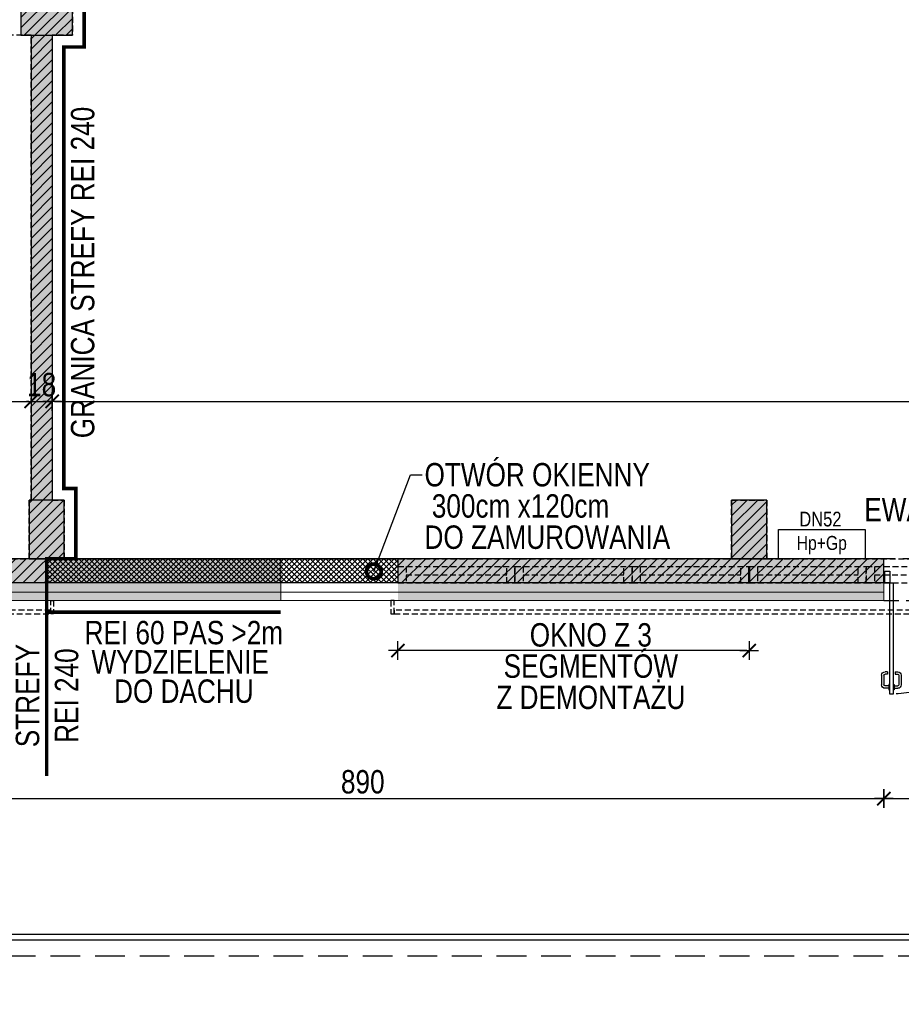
# Model space of a CAD drawing. Header units: millimetres. Extents: x 76192 to 88546, y 19309 to 25840.
# Tile 18 of 61: x 81927 to 82680, y 21011 to 21852. Entities that reach past the tile are written whole.
import ezdxf
from ezdxf import colors
from ezdxf.entities.mleader import LeaderData, LeaderLine
from ezdxf.enums import TextEntityAlignment as Align
from ezdxf.math import Vec2, Vec3

# ---------------------------------------------------------------- set-up
doc = ezdxf.new("R2010")
doc.units = ezdxf.units.MM
doc.set_wipeout_variables(frame=1)
for name, pattern in [('DASHED', [0.75, 0.5, -0.25]), ('DASHED2', [0.375, 0.25, -0.125]), ('DASHEDX2', [38.1, 25.4, -12.7])]:
    doc.linetypes.add(name, pattern=pattern)
doc.layers.get('DEFPOINTS').update_dxf_attribs({"lineweight": 9})
for name, color, linetype in [('_HSA_HATCH_WYPEŁNIENIA_PRZEGRÓD', 205, 'Continuous'), ('_HSA_HYDRANTY', 20, 'Continuous'), ('_HSA_OPIS', 43, 'Continuous'), ('_HSA_PRZERYWANE', 153, 'DASHEDX2'), ('_HSA_SCHODY', 122, 'Continuous'), ('_HSA_STOLARKA_WEWNĘTRZNA', 132, 'Continuous'), ('_HSA_STOLARKA_ZEWNĘTRZNA', 132, 'Continuous'), ('_HSA_WIDOKOWE_CIENKIE', 8, 'Continuous'), ('_HSA_WYM_100', 141, 'Continuous'), ('_HSA_ŚCIANY_DZIAŁOWE', 6, 'Continuous'), ('_HSA_ŚCIANY_KONSTRUKCYJNE', 3, 'Continuous'), ('_HSA_ŚCIANY_MUROWANE', 4, 'Continuous')]:
    doc.layers.add(name, color=color, linetype=linetype)
for name, color, linetype, true_color in [('_HSA_HATCH_WYPEŁNIENIA_PRZEGRÓD_P_POŻ', 7, 'Continuous', 0xef8a8a), ('_HSA_WYDZIELENIA_POŻAROWE_240_MIN', 7, 'DASHED2', 0xab1603), ('_HSA_WYDZIELENIA_POŻAROWE_60_MIN', 7, 'DASHED2', 0x1428e1)]:
    doc.layers.add(name, color=color, linetype=linetype, true_color=true_color)
doc.layers.add('_HSA_IZOLACJA_TERMICZNA', color=2, linetype='Continuous', lineweight=5)
doc.layers.add('_HSA_POWIERZCHNIA_UŻYTKOWA', color=115, linetype='DASHED', plot=False)
doc.styles.add('Arial', font='Arial.ttf')
doc.styles.add('ARIAL_100', font='Arial.ttf', dxfattribs={"width": 0.8, "height": 20})
doc.styles.add('ARIAL_30', font='Arial.ttf', dxfattribs={"width": 0.8, "height": 7})
doc.linetypes.add('BATTING', pattern='A,0.00254,-2.54,[134,ltypeshp.shx,S=2.54,R=0,X=-2.54,Y=0],-5.08,[134,ltypeshp.shx,S=2.54,R=180,X=2.54,Y=0],-2.54', length=10.16254)
doc.dimstyles.new('WYM_WEWN_100', dxfattribs={"dimtxt": 20, "dimasz": 2, "dimexe": 10, "dimexo": 0, "dimgap": 4, "dimtad": 1, "dimdec": 1, "dimrnd": 0.1, "dimtxsty": 'ARIAL_100', "dimblk": 'Wym-03', "dimcen": 0, "dimdle": 10, "dimse1": 1, "dimse2": 1, "dimclrt": 256, "dimazin": 2, "dimtfac": 1, "dimtdec": 1, "dimtix": 1, "dimtmove": 2, "dimatfit": 0, "dimfxl": 1, "dimtolj": 1, "dimtzin": 0, "dimarcsym": 0})

# ---------------------------------------------------------------- blocks, each defined once
blk = doc.blocks.new('*U445')
at = {"linetype": 'ByBlock', "ltscale": 10}
for p, q in [((0, 14), (100, 14)), ((0, 0), (0, 14)), ((7, 0), (7, 14)), ((93, 14), (93, 0)), ((100, 14), (100, 0)), ((0, 0), (100, 0)), ((7, 7), (93, 7))]:
    blk.add_line(p, q, dxfattribs=at)
blk = doc.blocks.new('*U446')
at = {"linetype": 'ByBlock', "ltscale": 10}
for p, q in [((0, 14), (100, 14)), ((0, 0), (0, 14)), ((7, 0), (7, 14)), ((93, 14), (93, 0)), ((100, 14), (100, 0)), ((0, 0), (100, 0)), ((7, 7), (93, 7))]:
    blk.add_line(p, q, dxfattribs=at)
blk = doc.blocks.new('*U447')
at = {"linetype": 'ByBlock', "ltscale": 10}
for p, q in [((0, 14), (100, 14)), ((0, 0), (0, 14)), ((7, 0), (7, 14)), ((93, 14), (93, 0)), ((100, 14), (100, 0)), ((0, 0), (100, 0)), ((7, 7), (93, 7))]:
    blk.add_line(p, q, dxfattribs=at)
blk = doc.blocks.new('*U448')
at = {"linetype": 'ByBlock', "ltscale": 10}
for p, q in [((0, 14), (100, 14)), ((0, 0), (0, 14)), ((7, 0), (7, 14)), ((93, 14), (93, 0)), ((100, 14), (100, 0)), ((0, 0), (100, 0)), ((7, 7), (93, 7))]:
    blk.add_line(p, q, dxfattribs=at)
blk = doc.blocks.new('*U431')
at = {"linetype": 'ByBlock', "ltscale": 10}
for p, q in [((0, 14), (100, 14)), ((0, 0), (0, 14)), ((7, 0), (7, 14)), ((93, 14), (93, 0)), ((100, 14), (100, 0)), ((0, 0), (100, 0)), ((7, 7), (93, 7))]:
    blk.add_line(p, q, dxfattribs=at)
blk = doc.blocks.new('*U482')
at = {"transparency": 33554559}
h = blk.add_hatch(color=256, dxfattribs=at)
h.dxf.hatch_style = 1
h.paths.add_polyline_path([(0, 35.72), (-200, 35.72), (-200, 0), (0, 0)])
at = {"linetype": 'DASHED2', "ltscale": 50, "const_width": 3}
blk.add_lwpolyline([(-200, -10), (0, -10)], dxfattribs=at)
at = {"layer": 'DEFPOINTS'}
blk.add_lwpolyline([(0, 35.72), (-200, 35.72), (-200, 0), (0, 0), (0, 35.72)], close=True, dxfattribs=at)
blk = doc.blocks.new('hydrant+gasnica')
blk.add_wipeout([(0, 25), (74, 25), (74, 0), (0, 0)])
blk.add_lwpolyline([(0, 25), (74, 25), (74, 0), (0, 0), (0, 25)])
at = {"style": 'Arial', "width": 0.8}
blk.add_text('Hp+Gp', height=12, dxfattribs=at).set_placement((37, 7.46), align=Align.CENTER)
blk = doc.blocks.new('*U525')
for p, q in [((-1.9, 78.86), (-1.9, 87)), ((0.1, 78.86), (0.1, 87)), ((4.2, 90), (1.1, 90)), ((4.2, 88), (1.1, 88)), ((4.2, 91.25), (5, 91.25)), ((4.2, 86.75), (4.2, 91.25)), ((5, 86.75), (4.2, 86.75)), ((8.725, 91.25), (7.925, 91.25)), ((7.925, 86.75), (8.725, 86.75)), ((8.725, 86.75), (8.725, 91.25)), ((8.725, 90), (11.825, 90)), ((8.725, 88), (11.825, 88)), ((12.825, 78.86), (12.825, 87)), ((14.825, 78.86), (14.825, 87)), ((3.2, 77.86), (1.1, 77.86)), ((3.2, 75.86), (1.1, 75.86)), ((3.2, 75.86), (3.2, 77.86)), ((9.725, 75.86), (9.725, 77.86)), ((9.725, 77.86), (11.825, 77.86)), ((9.725, 75.86), (11.825, 75.86))]:
    blk.add_line(p, q)
for points in [[(5, 0), (7.925, 0), (7.925, 95), (5, 95)], [(1, 0), (1, -10), (5, -10), (5, 0)], [(100, 0), (100, -10), (104, -10), (104, 0)]]:
    blk.add_lwpolyline(points, close=True)
for points in [[(0, 0), (0, -10)], [(105, 0), (105, -10)]]:
    blk.add_lwpolyline(points)
at = {"linetype": 'DASHED', "ltscale": 25}
blk.add_arc((5, 0), 95, 0, 90, dxfattribs=at)
for centre, radius, start, end in [((1.1, 87), 3, 90, 180), ((1.1, 87), 1, 90, 180), ((11.825, 87), 3, 0, 90), ((11.825, 87), 1, 0, 90), ((1.1, 78.86), 3, 180, 270), ((1.1, 78.86), 1, 180, 270), ((11.825, 78.86), 3, 270, 0), ((11.825, 78.86), 1, 270, 0)]:
    blk.add_arc(centre, radius, start, end)
blk = doc.blocks.new('Wym-03')
for p, q in [((-4, 0), (4, 0)), ((0, 4), (0, -4))]:
    blk.add_line(p, q)
blk.add_lwpolyline([(-2.83, -2.83, 0.8, 0.8, 0), (2.83, 2.83, 0.05, 0.05, 0)], format="xyseb")
blk = doc.blocks.new('*D533')
at = {"layer": '_HSA_OPIS', "color": 0, "lineweight": -2}
blk.add_line((82548.33, 21312.77), (82252.33, 21312.77), dxfattribs=at)
at = {"layer": 'DEFPOINTS', "color": 0}
for p in [(82250.33, 21370.53), (82550.33, 21370.53), (82250.33, 21312.77)]:
    blk.add_point(p, dxfattribs=at)
at = {"layer": '_HSA_OPIS', "color": 0, "lineweight": -2, "xscale": 2, "yscale": 2, "zscale": 2, "rotation": 180}
blk.add_blockref('Wym-03', (82250.33, 21312.77), dxfattribs=at)
at = {"layer": '_HSA_OPIS', "color": 0, "lineweight": -2, "xscale": 2, "yscale": 2, "zscale": 2}
blk.add_blockref('Wym-03', (82550.33, 21312.77), dxfattribs=at)
blk = doc.blocks.new('_DotSmall')
at = {"color": 0, "linetype": 'ByBlock', "const_width": 0.5}
blk.add_lwpolyline([(-0.0625, 0, 1), (0.0625, 0, 1)], format="xyb", close=True, dxfattribs=at)
blk = doc.blocks.new('*D688')
at = {"layer": '_HSA_WYM_100', "color": 0, "lineweight": -2}
blk.add_line((84048.33, 19377.42), (82252.33, 19377.42), dxfattribs=at)
at = {"layer": 'DEFPOINTS', "color": 0}
for p in [(82250.33, 21370.53), (84050.33, 21370.53), (82250.33, 19377.42)]:
    blk.add_point(p, dxfattribs=at)
at = {"layer": '_HSA_WYM_100', "color": 0, "lineweight": -2, "xscale": 2, "yscale": 2, "zscale": 2, "rotation": 180}
blk.add_blockref('Wym-03', (82250.33, 19377.42), dxfattribs=at)
at = {"layer": '_HSA_WYM_100', "color": 0, "lineweight": -2, "xscale": 2, "yscale": 2, "zscale": 2}
blk.add_blockref('Wym-03', (84050.33, 19377.42), dxfattribs=at)
at = {"layer": '_HSA_WYM_100', "insert": (83150.33, 19391.64), "char_height": 20, "attachment_point": 5, "style": 'ARIAL_100'}
blk.add_mtext('\\A1;1800', dxfattribs=at)
blk = doc.blocks.new('*D689')
at = {"layer": '_HSA_WYM_100', "color": 0, "lineweight": -2}
blk.add_line((82248.33, 19377.42), (81952.33, 19377.42), dxfattribs=at)
at = {"layer": 'DEFPOINTS', "color": 0}
for p in [(81950.33, 21370.53), (82250.33, 21370.53), (81950.33, 19377.42)]:
    blk.add_point(p, dxfattribs=at)
at = {"layer": '_HSA_WYM_100', "color": 0, "lineweight": -2, "xscale": 2, "yscale": 2, "zscale": 2, "rotation": 180}
blk.add_blockref('Wym-03', (81950.33, 19377.42), dxfattribs=at)
at = {"layer": '_HSA_WYM_100', "color": 0, "lineweight": -2, "xscale": 2, "yscale": 2, "zscale": 2}
blk.add_blockref('Wym-03', (82250.33, 19377.42), dxfattribs=at)
at = {"layer": '_HSA_WYM_100', "insert": (82100.33, 19391.64), "char_height": 20, "attachment_point": 5, "style": 'ARIAL_100'}
blk.add_mtext('\\A1;300', dxfattribs=at)
blk = doc.blocks.new('*D690')
at = {"layer": '_HSA_WYM_100', "color": 0, "lineweight": -2}
blk.add_line((81948.33, 19377.42), (80392.33, 19377.42), dxfattribs=at)
at = {"layer": 'DEFPOINTS', "color": 0}
for p in [(80390.33, 21370.53), (81950.33, 21370.53), (80390.33, 19377.42)]:
    blk.add_point(p, dxfattribs=at)
at = {"layer": '_HSA_WYM_100', "color": 0, "lineweight": -2, "xscale": 2, "yscale": 2, "zscale": 2, "rotation": 180}
blk.add_blockref('Wym-03', (80390.33, 19377.42), dxfattribs=at)
at = {"layer": '_HSA_WYM_100', "color": 0, "lineweight": -2, "xscale": 2, "yscale": 2, "zscale": 2}
blk.add_blockref('Wym-03', (81950.33, 19377.42), dxfattribs=at)
at = {"layer": '_HSA_WYM_100', "insert": (81170.33, 19391.64), "char_height": 20, "attachment_point": 5, "style": 'ARIAL_100'}
blk.add_mtext('\\A1;1560', dxfattribs=at)
blk = doc.blocks.new('*D697')
at = {"layer": '_HSA_WYM_100', "color": 0, "lineweight": -2}
blk.add_line((86737.33, 19347.42), (76433.33, 19347.42), dxfattribs=at)
at = {"layer": 'DEFPOINTS', "color": 0}
for p in [(76431.33, 21355.53), (86739.33, 19527.42), (76431.33, 19347.42)]:
    blk.add_point(p, dxfattribs=at)
at = {"layer": '_HSA_WYM_100', "color": 0, "lineweight": -2, "xscale": 2, "yscale": 2, "zscale": 2, "rotation": 180}
blk.add_blockref('Wym-03', (76431.33, 19347.42), dxfattribs=at)
at = {"layer": '_HSA_WYM_100', "color": 0, "lineweight": -2, "xscale": 2, "yscale": 2, "zscale": 2}
blk.add_blockref('Wym-03', (86739.33, 19347.42), dxfattribs=at)
at = {"layer": '_HSA_WYM_100', "insert": (81585.33, 19361.64), "char_height": 20, "attachment_point": 5, "style": 'ARIAL_100'}
blk.add_mtext('\\A1;10308', dxfattribs=at)
blk = doc.blocks.new('*D726')
at = {"layer": '_HSA_WYM_100', "color": 0, "lineweight": -2}
blk.add_line((76281.33, 20766.14), (76281.33, 22652.53), dxfattribs=at)
at = {"layer": 'DEFPOINTS', "color": 0}
for p in [(76281.33, 22654.53), (76431.33, 22654.53), (86739.33, 20764.14)]:
    blk.add_point(p, dxfattribs=at)
at = {"layer": '_HSA_WYM_100', "color": 0, "lineweight": -2, "xscale": 2, "yscale": 2, "zscale": 2}
for p, rotation in [((76281.33, 22654.53), 90), ((76281.33, 20764.14), 270)]:
    blk.add_blockref('Wym-03', p, dxfattribs=dict(at, rotation=rotation))
at = {"layer": '_HSA_WYM_100', "insert": (76265.31, 21709.33), "char_height": 20, "attachment_point": 5, "rotation": 90, "style": 'ARIAL_100'}
blk.add_mtext('\\A1;1890,4', dxfattribs=at)
blk = doc.blocks.new('*D730')
at = {"layer": '_HSA_WYM_100', "color": 0, "lineweight": -2}
blk.add_line((76251.33, 21353.53), (76251.33, 19529.42), dxfattribs=at)
at = {"layer": 'DEFPOINTS', "color": 0}
for p in [(76431.33, 21355.53), (76251.33, 19527.42), (86739.33, 19527.42)]:
    blk.add_point(p, dxfattribs=at)
at = {"layer": '_HSA_WYM_100', "color": 0, "lineweight": -2, "xscale": 2, "yscale": 2, "zscale": 2}
for p, rotation in [((76251.33, 21355.53), 90), ((76251.33, 19527.42), 270)]:
    blk.add_blockref('Wym-03', p, dxfattribs=dict(at, rotation=rotation))
at = {"layer": '_HSA_WYM_100', "insert": (76235.31, 20441.48), "char_height": 20, "attachment_point": 5, "rotation": 90, "style": 'ARIAL_100'}
blk.add_mtext('\\A1;1828,1', dxfattribs=at)
blk = doc.blocks.new('*D745')
at = {"layer": '_HSA_WYM_100', "color": 0, "lineweight": -2}
blk.add_line((81777.33, 21186.33), (82663.33, 21186.33), dxfattribs=at)
at = {"layer": 'DEFPOINTS', "color": 0}
for p in [(81775.33, 21355.53), (82665.33, 21355.53), (82665.33, 21186.33)]:
    blk.add_point(p, dxfattribs=at)
at = {"layer": '_HSA_WYM_100', "color": 0, "lineweight": -2, "xscale": 2, "yscale": 2, "zscale": 2}
for p, rotation in [((81775.33, 21186.33), 179.9999999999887), ((82665.33, 21186.33), 359.9999999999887)]:
    blk.add_blockref('Wym-03', p, dxfattribs=dict(at, rotation=rotation))
at = {"layer": '_HSA_WYM_100', "insert": (82220.33, 21200.54), "char_height": 20, "attachment_point": 5, "style": 'ARIAL_100'}
blk.add_mtext('\\A1;890', dxfattribs=at)
blk = doc.blocks.new('*D746')
at = {"layer": '_HSA_WYM_100', "color": 0, "lineweight": -2}
blk.add_line((82667.33, 21186.33), (82768.33, 21186.33), dxfattribs=at)
at = {"layer": 'DEFPOINTS', "color": 0}
for p in [(82665.33, 21355.53), (82770.33, 21355.53), (82770.33, 21186.33)]:
    blk.add_point(p, dxfattribs=at)
at = {"layer": '_HSA_WYM_100', "color": 0, "lineweight": -2, "xscale": 2, "yscale": 2, "zscale": 2}
for p, rotation in [((82665.33, 21186.33), 179.9999999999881), ((82770.33, 21186.33), 359.9999999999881)]:
    blk.add_blockref('Wym-03', p, dxfattribs=dict(at, rotation=rotation))
at = {"layer": '_HSA_WYM_100', "insert": (82717.83, 21200.54), "char_height": 20, "attachment_point": 5, "style": 'ARIAL_100'}
blk.add_mtext('\\A1;105', dxfattribs=at)
blk = doc.blocks.new('*U834')
at = {"linetype": 'ByBlock', "ltscale": 10}
for points in [[(-3.09, 11.37), (1563.47, 11.37), (1563.47, 8.2), (-3.09, 8.2)], [(1566, 11.37), (1563.47, 11.37), (1563.47, 0), (1566, 0)]]:
    blk.add_lwpolyline(points, close=True, dxfattribs=at)
blk = doc.blocks.new('*U835')
at = {"linetype": 'ByBlock', "ltscale": 10}
for points in [[(-3.09, 0), (-6, 0), (-6, 11.37), (-3.09, 11.37)], [(-3.09, 11.37), (1803.47, 11.37), (1803.47, 8.2), (-3.09, 8.2)]]:
    blk.add_lwpolyline(points, close=True, dxfattribs=at)
blk = doc.blocks.new('*D1010')
at = {"layer": '_HSA_WYM_100', "color": 0, "lineweight": -2}
blk.add_line((81297.08, 21525.61), (81935.08, 21525.61), dxfattribs=at)
at = {"layer": 'DEFPOINTS', "color": 0}
for p in [(81937.08, 21525.61), (81295.08, 21516.34), (81937.08, 21520.74)]:
    blk.add_point(p, dxfattribs=at)
at = {"layer": '_HSA_WYM_100', "color": 0, "lineweight": -2, "xscale": 2, "yscale": 2, "zscale": 2}
for p, rotation in [((81295.08, 21525.61), 180.0000000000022), ((81937.08, 21525.61), 2.272719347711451e-12)]:
    blk.add_blockref('Wym-03', p, dxfattribs=dict(at, rotation=rotation))
at = {"layer": '_HSA_WYM_100', "insert": (81616.08, 21539.82), "char_height": 20, "attachment_point": 5, "style": 'ARIAL_100'}
blk.add_mtext('\\A1;642', dxfattribs=at)
blk = doc.blocks.new('*D1011')
at = {"layer": '_HSA_WYM_100', "color": 0, "lineweight": -2}
for p, q in [((81935.08, 21525.61), (81933.08, 21525.61)), ((81937.08, 21525.61), (81955.08, 21525.61)), ((81957.08, 21525.61), (81959.08, 21525.61))]:
    blk.add_line(p, q, dxfattribs=at)
at = {"layer": 'DEFPOINTS', "color": 0}
for p in [(81955.08, 21525.61), (81937.08, 21520.74), (81955.08, 21520.78)]:
    blk.add_point(p, dxfattribs=at)
at = {"layer": '_HSA_WYM_100', "color": 0, "lineweight": -2, "xscale": 2, "yscale": 2, "zscale": 2}
blk.add_blockref('Wym-03', (81937.08, 21525.61), dxfattribs=at)
at = {"layer": '_HSA_WYM_100', "color": 0, "lineweight": -2, "xscale": 2, "yscale": 2, "zscale": 2, "rotation": 180}
blk.add_blockref('Wym-03', (81955.08, 21525.61), dxfattribs=at)
at = {"layer": '_HSA_WYM_100', "insert": (81946.08, 21539.82), "char_height": 20, "attachment_point": 5, "style": 'ARIAL_100'}
blk.add_mtext('\\A1;18', dxfattribs=at)
blk = doc.blocks.new('*D1012')
at = {"layer": '_HSA_WYM_100', "color": 0, "lineweight": -2}
blk.add_line((81957.08, 21525.61), (84341.81, 21525.61), dxfattribs=at)
at = {"layer": 'DEFPOINTS', "color": 0}
for p in [(84343.81, 21525.61), (81955.08, 21520.78), (84343.81, 21520.76)]:
    blk.add_point(p, dxfattribs=at)
at = {"layer": '_HSA_WYM_100', "color": 0, "lineweight": -2, "xscale": 2, "yscale": 2, "zscale": 2}
for p, rotation in [((81955.08, 21525.61), 180.0000000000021), ((84343.81, 21525.61), 2.094245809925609e-12)]:
    blk.add_blockref('Wym-03', p, dxfattribs=dict(at, rotation=rotation))
at = {"layer": '_HSA_WYM_100', "insert": (83149.45, 21541.63), "char_height": 20, "attachment_point": 5, "style": 'ARIAL_100'}
blk.add_mtext('\\A1;2388,7', dxfattribs=at)

msp = doc.modelspace()

# ---------------------------------------------------------------- hatches: boundary and pattern name
at = {"layer": '_HSA_HATCH_WYPEŁNIENIA_PRZEGRÓD'}
h = msp.add_hatch(dxfattribs=at)
h.set_pattern_fill('ANSI31', color=256, scale=2, style=0)
h.set_pattern_definition([(45, (84097.8535, 21382.991), (-4.490128, 4.490128), [])])
h.paths.add_polyline_path([(84965.33, 23216.14), (84935.33, 23216.14), (84935.33, 23166.14), (84965.33, 23166.14)])
h.paths.add_polyline_path([(84961.81, 23166.14), (84943.81, 23166.14), (84943.81, 22611.89), (84694.24, 22611.89), (84694.24, 22593.89), (84961.81, 22593.89)])
h.paths.add_polyline_path([(84365.33, 23216.14), (84335.33, 23216.14), (84335.33, 23166.14), (84365.33, 23166.14)])
h.paths.add_polyline_path([(84361.81, 23166.14), (84343.81, 23166.14), (84343.81, 22627.39), (84361.81, 22627.39)])
h.paths.add_polyline_path([(84683.73, 22581.67), (84665.73, 22581.67), (84665.73, 22536.89), (84683.73, 22536.89)])
h.paths.add_polyline_path([(84694.24, 22627.39), (84650.24, 22627.39), (84650.24, 22581.67), (84694.24, 22581.67)])
h.paths.add_polyline_path([(84650.24, 22611.89), (84549.33, 22611.89), (84549.33, 22593.89), (84650.24, 22593.89)])
h.paths.add_polyline_path([(84431.33, 22611.89), (84372.33, 22611.89), (84372.33, 22593.89), (84431.33, 22593.89)])
h.paths.add_polyline_path([(84372.33, 22627.39), (84328.33, 22627.39), (84328.33, 22581.67), (84372.33, 22581.67)])
h.paths.add_polyline_path([(84361.81, 22581.67), (84343.81, 22581.67), (84343.81, 22536.89), (84361.81, 22536.89)])
h.paths.add_polyline_path([(84361.81, 22368.89), (84343.81, 22368.89), (84343.81, 22324.11), (84361.81, 22324.11)])
h.paths.add_polyline_path([(84372.33, 22324.11), (84328.33, 22324.11), (84328.33, 22278.39), (84372.33, 22278.39)])
h.paths.add_polyline_path([(84683.73, 22368.89), (84665.73, 22368.89), (84665.73, 22324.11), (84683.73, 22324.11)])
h.paths.add_polyline_path([(84694.24, 22324.11), (84650.24, 22324.11), (84650.24, 22278.39), (84694.24, 22278.39)])
h.paths.add_polyline_path([(84680.81, 21838.39), (84662.81, 21838.39), (84662.81, 21441.25), (84680.81, 21441.25)])
h.paths.add_polyline_path([(84694.24, 21884.11), (84650.24, 21884.11), (84650.24, 21838.39), (84694.24, 21838.39)])
h.paths.add_polyline_path([(84680.81, 22278.39), (84662.81, 22278.39), (84662.81, 21884.11), (84680.81, 21884.11)])
h.paths.add_polyline_path([(84372.33, 21884.11), (84328.33, 21884.11), (84328.33, 21838.39), (84372.33, 21838.39)])
h.paths.add_polyline_path([(84361.81, 21838.39), (84343.81, 21838.39), (84343.81, 21718.39), (84361.81, 21718.39)])
h.paths.add_polyline_path([(84361.81, 22278.39), (84343.81, 22278.39), (84343.81, 21884.11), (84361.81, 21884.11)])
h.paths.add_polyline_path([(84365.33, 21441.25), (84335.33, 21441.25), (84335.33, 21391.25), (84365.33, 21391.25)])
h.paths.add_polyline_path([(84361.81, 21550.39), (84343.81, 21550.39), (84343.81, 21441.25), (84361.81, 21441.25)])
h.paths.add_polyline_path([(84389.83, 21391.25), (83065.08, 21391.25), (83065.08, 21370.53), (84389.83, 21370.53)])
h.paths.add_polyline_path([(83765.33, 21441.25), (83735.33, 21441.25), (83735.33, 21391.25), (83765.33, 21391.25)])
h.paths.add_polyline_path([(83165.33, 21441.25), (83135.33, 21441.25), (83135.33, 21391.25), (83165.33, 21391.25)])
h.paths.add_polyline_path([(82565.33, 21441.25), (82535.33, 21441.25), (82535.33, 21391.25), (82565.33, 21391.25)])
h.paths.add_polyline_path([(81950.33, 21391.25), (81890.33, 21391.25), (81890.33, 21370.53), (81950.33, 21370.53)])
h.paths.add_polyline_path([(81965.33, 21441.25), (81935.33, 21441.25), (81935.33, 21391.25), (81965.33, 21391.25)])
h.paths.add_polyline_path([(81905.33, 21441.25), (81875.33, 21441.25), (81875.33, 21391.25), (81905.33, 21391.25)])
h.paths.add_polyline_path([(81385.08, 21391.25), (80040.21, 21391.25), (80040.21, 21370.53), (81385.08, 21370.53)])
h.paths.add_polyline_path([(80705.33, 21441.25), (80675.33, 21441.25), (80675.33, 21391.25), (80705.33, 21391.25)])
h.paths.add_polyline_path([(81305.33, 21441.25), (81275.33, 21441.25), (81275.33, 21391.25), (81305.33, 21391.25)])
h.paths.add_polyline_path([(81955.08, 21838.39), (81937.08, 21838.39), (81937.08, 21441.25), (81955.08, 21441.25)])
h.paths.add_polyline_path([(81972.33, 21884.11), (81928.33, 21884.11), (81928.33, 21838.39), (81972.33, 21838.39)])
h.paths.add_polyline_path([(81912.33, 21884.11), (81868.33, 21884.11), (81868.33, 21838.39), (81912.33, 21838.39)])
h.paths.add_polyline_path([(81312.33, 21884.11), (81268.33, 21884.11), (81268.33, 21838.39), (81312.33, 21838.39)])
h.paths.add_polyline_path([(81295.08, 22278.39), (81277.08, 22278.39), (81277.08, 21884.11), (81295.08, 21884.11)])
h.paths.add_polyline_path([(81955.08, 22278.39), (81937.08, 22278.39), (81937.08, 21884.11), (81955.08, 21884.11)])
h.paths.add_polyline_path([(81268.33, 22319.25), (80112.3, 22319.25), (80112.3, 22301.25), (81268.33, 22301.25)])
h.paths.add_polyline_path([(81312.33, 22324.11), (81268.33, 22324.11), (81268.33, 22278.39), (81312.33, 22278.39)])
h.paths.add_polyline_path([(81912.33, 22324.11), (81868.33, 22324.11), (81868.33, 22278.39), (81912.33, 22278.39)])
h.paths.add_polyline_path([(81928.33, 22319.25), (81912.33, 22319.25), (81912.33, 22301.25), (81928.33, 22301.25)])
h.paths.add_polyline_path([(81972.33, 22324.11), (81928.33, 22324.11), (81928.33, 22278.39), (81972.33, 22278.39)])
h.paths.add_polyline_path([(82527.66, 22319.25), (81972.33, 22319.25), (81972.33, 22301.25), (82527.66, 22301.25)])
h.paths.add_polyline_path([(82571.66, 22324.11), (82527.66, 22324.11), (82527.66, 22278.39), (82571.66, 22278.39)])
h.paths.add_polyline_path([(82571.66, 22368.89), (82527.66, 22368.89), (82527.66, 22324.11), (82571.66, 22324.11)])
h.paths.add_polyline_path([(82571.66, 22581.67), (82527.66, 22581.67), (82527.66, 22536.89), (82571.66, 22536.89)])
h.paths.add_polyline_path([(82571.66, 22627.39), (82527.66, 22627.39), (82527.66, 22581.67), (82571.66, 22581.67)])
h.paths.add_polyline_path([(82559.08, 23166.14), (82541.08, 23166.14), (82541.08, 22627.39), (82559.08, 22627.39)])
h.paths.add_polyline_path([(80705.33, 23216.14), (80675.33, 23216.14), (80675.33, 23166.14), (80705.33, 23166.14)])
h.paths.add_polyline_path([(81305.33, 23216.14), (81275.33, 23216.14), (81275.33, 23166.14), (81305.33, 23166.14)])
h.paths.add_polyline_path([(81905.33, 23216.14), (81875.33, 23216.14), (81875.33, 23166.14), (81905.33, 23166.14)])
h.paths.add_polyline_path([(81965.33, 23216.14), (81935.33, 23216.14), (81935.33, 23166.14), (81965.33, 23166.14)])
h.paths.add_polyline_path([(82565.33, 23216.14), (82535.33, 23216.14), (82535.33, 23166.14), (82565.33, 23166.14)])
h.paths.add_polyline_path([(83165.33, 23216.14), (83135.33, 23216.14), (83135.33, 23166.14), (83165.33, 23166.14)])
h.paths.add_polyline_path([(83765.33, 23216.14), (83735.33, 23216.14), (83735.33, 23166.14), (83765.33, 23166.14)])
h.paths.add_polyline_path([(81670.33, 21370.53), (81670.33, 21391.25), (81625.08, 21391.25), (81625.08, 21370.53)])
h.paths.add_polyline_path([(81775.33, 21391.25), (81775.33, 21370.53), (81890.33, 21370.53), (81890.33, 21391.25)])
h.paths.add_polyline_path([(82665.33, 21370.53), (82665.33, 21391.25), (81950.33, 21391.25), (81950.33, 21370.53)])
h.paths.add_polyline_path([(82770.33, 21391.25), (82770.33, 21370.53), (82825.08, 21370.53), (82825.08, 21391.25)])
h.paths.add_polyline_path([(81295.08, 21628.39), (81277.08, 21628.39), (81277.08, 21441.25), (81295.08, 21441.25)])
h.paths.add_polyline_path([(81277.08, 21733.39), (81295.08, 21733.39), (81295.08, 21838.39), (81277.08, 21838.39)])
h.paths.add_polyline_path([(81678.33, 22301.25), (81678.33, 22319.25), (81312.33, 22319.25), (81312.33, 22301.25)])
h.paths.add_polyline_path([(81783.33, 22319.25), (81783.33, 22301.25), (81868.33, 22301.25), (81868.33, 22319.25)])
h.paths.add_polyline_path([(82661.66, 22301.25), (82661.66, 22319.25), (82571.66, 22319.25), (82571.66, 22301.25)])
h.paths.add_polyline_path([(82766.66, 22319.25), (82766.66, 22301.25), (84328.33, 22301.25), (84328.33, 22319.25)])
h = msp.add_hatch(color=256, dxfattribs=at)
h.paths.add_polyline_path([(84965.33, 23216.14), (84935.33, 23216.14), (84935.33, 23166.14), (84965.33, 23166.14)])
h.paths.add_polyline_path([(84961.81, 23166.14), (84943.81, 23166.14), (84943.81, 22611.89), (84694.24, 22611.89), (84694.24, 22593.89), (84961.81, 22593.89)])
h.paths.add_polyline_path([(84683.73, 22581.67), (84665.73, 22581.67), (84665.73, 22536.89), (84683.73, 22536.89)])
h.paths.add_polyline_path([(84694.24, 22627.39), (84650.24, 22627.39), (84650.24, 22581.67), (84694.24, 22581.67)])
h.paths.add_polyline_path([(84650.24, 22611.89), (84549.33, 22611.89), (84549.33, 22593.89), (84650.24, 22593.89)])
h.paths.add_polyline_path([(84431.33, 22611.89), (84372.33, 22611.89), (84372.33, 22593.89), (84431.33, 22593.89)])
h.paths.add_polyline_path([(84683.73, 22368.89), (84665.73, 22368.89), (84665.73, 22324.11), (84683.73, 22324.11)])
h.paths.add_polyline_path([(84694.24, 22324.11), (84650.24, 22324.11), (84650.24, 22278.39), (84694.24, 22278.39)])
h.paths.add_polyline_path([(84680.81, 21838.39), (84662.81, 21838.39), (84662.81, 21441.25), (84680.81, 21441.25)])
h.paths.add_polyline_path([(84694.24, 21884.11), (84650.24, 21884.11), (84650.24, 21838.39), (84694.24, 21838.39)])
h.paths.add_polyline_path([(84680.81, 22278.39), (84662.81, 22278.39), (84662.81, 21884.11), (84680.81, 21884.11)])
h.paths.add_polyline_path([(83765.33, 21441.25), (83735.33, 21441.25), (83735.33, 21391.25), (83765.33, 21391.25)])
h.paths.add_polyline_path([(83165.33, 21441.25), (83135.33, 21441.25), (83135.33, 21391.25), (83165.33, 21391.25)])
h.paths.add_polyline_path([(82565.33, 21441.25), (82535.33, 21441.25), (82535.33, 21391.25), (82565.33, 21391.25)])
h.paths.add_polyline_path([(81950.33, 21391.25), (81890.33, 21391.25), (81890.33, 21355.53), (81950.33, 21355.53)])
h.paths.add_polyline_path([(81905.33, 21441.25), (81875.33, 21441.25), (81875.33, 21391.25), (81905.33, 21391.25)])
h.paths.add_polyline_path([(80705.33, 21441.25), (80675.33, 21441.25), (80675.33, 21391.25), (80705.33, 21391.25)])
h.paths.add_polyline_path([(81305.33, 21441.25), (81275.33, 21441.25), (81275.33, 21391.25), (81305.33, 21391.25)])
h.paths.add_polyline_path([(81912.33, 21884.11), (81868.33, 21884.11), (81868.33, 21838.39), (81912.33, 21838.39)])
h.paths.add_polyline_path([(81312.33, 21884.11), (81268.33, 21884.11), (81268.33, 21838.39), (81312.33, 21838.39)])
h.paths.add_polyline_path([(81295.08, 22278.39), (81277.08, 22278.39), (81277.08, 21884.11), (81295.08, 21884.11)])
h.paths.add_polyline_path([(81268.33, 22319.25), (80112.3, 22319.25), (80112.3, 22301.25), (81268.33, 22301.25)])
h.paths.add_polyline_path([(81312.33, 22324.11), (81268.33, 22324.11), (81268.33, 22278.39), (81312.33, 22278.39)])
h.paths.add_polyline_path([(81912.33, 22324.11), (81868.33, 22324.11), (81868.33, 22278.39), (81912.33, 22278.39)])
h.paths.add_polyline_path([(81928.33, 22319.25), (81912.33, 22319.25), (81912.33, 22301.25), (81928.33, 22301.25)])
h.paths.add_polyline_path([(80705.33, 23216.14), (80675.33, 23216.14), (80675.33, 23166.14), (80705.33, 23166.14)])
h.paths.add_polyline_path([(81305.33, 23216.14), (81275.33, 23216.14), (81275.33, 23166.14), (81305.33, 23166.14)])
h.paths.add_polyline_path([(81905.33, 23216.14), (81875.33, 23216.14), (81875.33, 23166.14), (81905.33, 23166.14)])
h.paths.add_polyline_path([(81965.33, 23216.14), (81935.33, 23216.14), (81935.33, 23166.14), (81965.33, 23166.14)])
h.paths.add_polyline_path([(83165.33, 23216.14), (83135.33, 23216.14), (83135.33, 23166.14), (83165.33, 23166.14)])
h.paths.add_polyline_path([(83765.33, 23216.14), (83735.33, 23216.14), (83735.33, 23166.14), (83765.33, 23166.14)])
h.paths.add_polyline_path([(80390.33, 21391.25), (80390.33, 21355.53), (81385.08, 21355.53), (81385.08, 21391.25)])
h.paths.add_polyline_path([(80090.33, 21355.53), (80090.33, 21391.25), (80040.21, 21391.25), (80040.21, 21355.53)])
h.paths.add_polyline_path([(84050.33, 21355.53), (84050.33, 21391.25), (83065.08, 21391.25), (83065.08, 21355.53)])
h.paths.add_polyline_path([(84350.33, 21391.25), (84350.33, 21355.53), (84389.83, 21355.53), (84389.83, 21391.25)])
h.paths.add_polyline_path([(82770.33, 21391.25), (82770.33, 21355.53), (82825.08, 21355.53), (82825.08, 21391.25)])
h.paths.add_polyline_path([(82665.33, 21355.53), (82665.33, 21391.25), (82250.33, 21391.25), (82250.33, 21355.53)])
h.paths.add_polyline_path([(81775.33, 21391.25), (81775.33, 21355.53), (81890.33, 21355.53), (81890.33, 21391.25)])
h.paths.add_polyline_path([(81670.33, 21355.53), (81670.33, 21391.25), (81625.08, 21391.25), (81625.08, 21355.53)])
h.paths.add_polyline_path([(81295.08, 21628.39), (81277.08, 21628.39), (81277.08, 21441.25), (81295.08, 21441.25)])
h.paths.add_polyline_path([(81277.08, 21733.39), (81295.08, 21733.39), (81295.08, 21838.39), (81277.08, 21838.39)])
h.paths.add_polyline_path([(81783.33, 22319.25), (81783.33, 22301.25), (81868.33, 22301.25), (81868.33, 22319.25)])
h.paths.add_polyline_path([(81678.33, 22301.25), (81678.33, 22319.25), (81312.33, 22319.25), (81312.33, 22301.25)])
h.paths.add_polyline_path([(82766.66, 22319.25), (82766.66, 22301.25), (84328.33, 22301.25), (84328.33, 22319.25)])
h.paths.add_polyline_path([(82661.66, 22301.25), (82661.66, 22319.25), (82571.66, 22319.25), (82571.66, 22301.25)])
h = msp.add_hatch(dxfattribs=at)
h.set_pattern_fill('ANSI37', color=256)
h.set_pattern_definition([(45, (82175.355, 21391.2478), (-2.245064, 2.245064), []), (135, (82175.355, 21391.2478), (-2.245064, -2.245064), [])])
h.paths.add_polyline_path([(81950.33, 21391.25), (82250.33, 21391.25), (82250.33, 21370.53), (81950.33, 21370.53)])
at = {"layer": '_HSA_HATCH_WYPEŁNIENIA_PRZEGRÓD_P_POŻ'}
h = msp.add_hatch(color=256, dxfattribs=at)
h.dxf.hatch_style = 1
h.paths.add_polyline_path([(82571.66, 22536.89), (82571.66, 22627.39), (82559.08, 22627.39), (82559.08, 23166.14), (82565.33, 23166.14), (82565.33, 23216.14), (82535.33, 23216.14), (82535.33, 23166.14), (82541.08, 23166.14), (82541.08, 22627.39), (82527.66, 22627.39), (82527.66, 22536.89)])
h.paths.add_polyline_path([(82527.66, 22368.89), (82527.66, 22319.25), (81972.33, 22319.25), (81972.33, 22324.11), (81928.33, 22324.11), (81928.33, 22278.39), (81937.08, 22278.39), (81937.08, 21884.11), (81928.33, 21884.11), (81928.33, 21838.39), (81937.08, 21838.39), (81937.08, 21441.25), (81935.33, 21441.25), (81935.33, 21391.25), (81965.33, 21391.25), (81965.33, 21441.25), (81955.08, 21441.25), (81955.08, 21838.39), (81972.33, 21838.39), (81972.33, 21884.11), (81955.08, 21884.11), (81955.08, 22278.39), (81972.33, 22278.39), (81972.33, 22301.25), (82527.66, 22301.25), (82527.66, 22278.39), (82571.66, 22278.39), (82571.66, 22368.89)])

# ---------------------------------------------------------------- linework, layer by layer
at = {"layer": '_HSA_IZOLACJA_TERMICZNA', "ltscale": 0.1}
for p, q in [((82665.33, 21355.53), (82665.33, 21370.53)), ((81775.33, 21355.53), (82665.33, 21355.53))]:
    msp.add_line(p, q, dxfattribs=at)
at = {"layer": '_HSA_IZOLACJA_TERMICZNA', "linetype": 'BATTING', "ltscale": 0.1}
msp.add_line((81775.33, 21362.53), (82665.33, 21362.53), dxfattribs=at)
at = {"layer": '_HSA_POWIERZCHNIA_UŻYTKOWA', "ltscale": 10}
msp.add_lwpolyline([(81937.08, 22278.39), (81868.33, 22278.39), (81868.33, 22301.25), (81312.33, 22301.25), (81312.33, 22278.39), (81295.08, 22278.39), (81295.08, 21884.11), (81312.33, 21884.11), (81312.33, 21838.39), (81295.08, 21838.39), (81295.08, 21441.25), (81305.33, 21441.25), (81305.33, 21391.25), (81875.33, 21391.25), (81875.33, 21441.25), (81905.33, 21441.25), (81905.33, 21391.25), (81935.33, 21391.25), (81935.33, 21441.25), (81937.08, 21441.25), (81937.08, 21838.39), (81868.33, 21838.39), (81868.33, 21884.11), (81937.08, 21884.11)], close=True, dxfattribs=at)
msp.add_lwpolyline([(84328.33, 22301.25), (82571.66, 22301.25), (82571.66, 22278.39), (82527.66, 22278.39), (82527.66, 22301.25), (81972.33, 22301.25), (81972.33, 22278.39), (81955.08, 22278.39), (81955.08, 21884.11), (81972.33, 21884.11), (81972.33, 21838.39), (81955.08, 21838.39), (81955.08, 21441.25), (81965.33, 21441.25), (81965.33, 21391.25), (82535.33, 21391.25), (82535.33, 21441.25), (82565.33, 21441.25), (82565.33, 21391.25), (83135.33, 21391.25)], dxfattribs=at)
at = {"layer": '_HSA_PRZERYWANE', "ltscale": 0.5}
for p, q in [((82770.33, 21391.25), (82665.33, 21391.25)), ((82665.33, 21355.53), (82770.33, 21355.53))]:
    msp.add_line(p, q, dxfattribs=at)
at = {"layer": '_HSA_PRZERYWANE'}
msp.add_lwpolyline([(76505.33, 21355.53), (76505.33, 21052.11), (86739.33, 21052.11)], dxfattribs=at)
at = {"layer": '_HSA_SCHODY'}
for p, q in [((79295.83, 21070.53), (86614.33, 21070.53)), ((79300.83, 21065.53), (86614.33, 21065.53))]:
    msp.add_line(p, q, dxfattribs=at)
at = {"layer": '_HSA_STOLARKA_ZEWNĘTRZNA', "ltscale": 10, "const_width": 2}
for points in [[(81950.33, 21384.53), (81950.33, 21370.53)], [(82550.33, 21384.53), (82550.33, 21370.53)]]:
    msp.add_lwpolyline(points, dxfattribs=at)
at = {"layer": '_HSA_ŚCIANY_DZIAŁOWE'}
for p, q in [((81937.08, 21838.39), (81937.08, 21441.25)), ((81955.08, 21838.39), (81955.08, 21441.25))]:
    msp.add_line(p, q, dxfattribs=at)
at = {"layer": '_HSA_ŚCIANY_KONSTRUKCYJNE'}
for points in [[(81928.33, 21838.39), (81972.33, 21838.39), (81972.33, 21884.11), (81928.33, 21884.11)], [(81935.33, 21391.25), (81965.33, 21391.25), (81965.33, 21441.25), (81935.33, 21441.25)], [(82535.33, 21391.25), (82565.33, 21391.25), (82565.33, 21441.25), (82535.33, 21441.25)]]:
    msp.add_lwpolyline(points, close=True, dxfattribs=at)
at = {"layer": '_HSA_ŚCIANY_MUROWANE', "ltscale": 0.07}
for p, q in [((82665.33, 21391.25), (81775.33, 21391.25)), ((82665.33, 21370.53), (82665.33, 21391.25)), ((82665.33, 21370.53), (81775.33, 21370.53))]:
    msp.add_line(p, q, dxfattribs=at)
msp.add_lwpolyline([(81950.33, 21391.25), (81950.33, 21370.53)], dxfattribs=at)
msp.add_lwpolyline([(81950.33, 21391.25), (82250.33, 21391.25), (82250.33, 21370.53), (81950.33, 21370.53)], close=True, dxfattribs=at)

# ---------------------------------------------------------------- block references
at = {"layer": '_HSA_STOLARKA_WEWNĘTRZNA', "xscale": -1, "rotation": 180}
msp.add_blockref('*U525', (82665.33, 21370.53), dxfattribs=at)
at = {"layer": '_HSA_STOLARKA_ZEWNĘTRZNA', "linetype": 'DASHED', "ltscale": 10, "xscale": -1, "rotation": 180}
for name, p in [('*U431', (82250.33, 21384.53)), ('*U448', (82350.33, 21384.53)), ('*U447', (82450.33, 21384.53)), ('*U446', (82550.33, 21384.53)), ('*U445', (82650.33, 21384.53))]:
    msp.add_blockref(name, p, dxfattribs=at)
at = {"layer": '_HSA_WIDOKOWE_CIENKIE', "linetype": 'DASHED', "ltscale": 10, "xscale": -1, "rotation": 180}
for name, p in [('*U834', (80390.33, 21355.53)), ('*U835', (82250.33, 21355.53))]:
    msp.add_blockref(name, p, dxfattribs=at)
at = {"layer": '_HSA_WYDZIELENIA_POŻAROWE_60_MIN', "ltscale": 100}
msp.add_blockref('*U482', (82150.33, 21355.53), dxfattribs=at)

# ---------------------------------------------------------------- texts
at = {"layer": '_HSA_OPIS', "insert": (82648.62, 21443.15), "char_height": 20, "width": 68.872, "attachment_point": 1, "style": 'ARIAL_100'}
msp.add_mtext('EWAKUACJA', dxfattribs=at)
at = {"layer": '_HSA_OPIS', "insert": (82326.37, 21336.18), "char_height": 20, "attachment_point": 1, "line_spacing_factor": 0.8, "style": 'ARIAL_100'}
msp.add_mtext_dynamic_manual_height_columns('\\A1;\\pxqc;OKNO Z 3 SEGMENTÓW\\PZ DEMONTAŻU', width=177.4624, gutter_width=12.5, heights=[0], dxfattribs=at)
at = {"layer": '_HSA_WYDZIELENIA_POŻAROWE_240_MIN', "char_height": 20, "attachment_point": 1, "rotation": 90, "style": 'ARIAL_100'}
for s, insert, width in [('\\pxqc;GRANICA STREFY REI 240', (81971.07, 21453.01), 365.4601), ('\\pxqc;GRANICA\\PSTREFY\\PREI 240', (81890.65, 21174.79), 198.9867)]:
    msp.add_mtext(s, dxfattribs=dict(at, insert=insert, width=width))
at = {"layer": '_HSA_WYDZIELENIA_POŻAROWE_60_MIN', "ltscale": 100, "insert": (81928.81, 21338.12), "char_height": 20, "width": 271.199, "attachment_point": 1, "line_spacing_factor": 0.75, "style": 'ARIAL_100'}
msp.add_mtext('\\pxqc; REI 60 PAS >2m\\PWYDZIELENIE\\P DO DACHU', dxfattribs=at)

# ---------------------------------------------------------------- dimensions: what is measured, and where the dimension line sits
at = {"layer": '_HSA_OPIS'}
dim = msp.add_aligned_dim(p1=(82550.33, 21370.53), p2=(82250.33, 21370.53), distance=57.76, text=' ', dimstyle='WYM_WEWN_100', dxfattribs=at)
dim.commit()
dim.dimension.update_dxf_attribs({"geometry": '*D533', "text_midpoint": (82400.33, 21312.77)})
at = {"layer": '_HSA_WYM_100'}
for base, p1, p2, angle, picture, middle in [((81937.08, 21525.61), (81295.08, 21516.34), (81937.08, 21520.74), 180, '*D1010', (81616.08, 21539.82)), ((81955.08, 21525.61), (81937.08, 21520.74), (81955.08, 21520.78), 180, '*D1011', (81946.08, 21539.82)), ((84343.81, 21525.61), (81955.08, 21520.78), (84343.81, 21520.76), 180, '*D1012', (83149.45, 21541.63)), ((76251.33, 19527.42), (76431.33, 21355.53), (86739.33, 19527.42), 90, '*D730', (76235.31, 20441.48)), ((82665.33, 21186.33), (81775.33, 21355.53), (82665.33, 21355.53), 180, '*D745', (82220.33, 21200.54)), ((82770.33, 21186.33), (82665.33, 21355.53), (82770.33, 21355.53), 180, '*D746', (82717.83, 21200.54))]:
    dim = msp.add_linear_dim(base=base, p1=p1, p2=p2, angle=angle, dimstyle='WYM_WEWN_100', dxfattribs=at)
    dim.commit()
    dim.dimension.update_dxf_attribs({"geometry": picture, "text_midpoint": middle})
for base, p1, p2, picture, middle in [((80390.33, 19377.42), (81950.33, 21370.53), (80390.33, 21370.53), '*D690', (81170.33, 19391.64)), ((81950.33, 19377.42), (82250.33, 21370.53), (81950.33, 21370.53), '*D689', (82100.33, 19391.64)), ((82250.33, 19377.42), (84050.33, 21370.53), (82250.33, 21370.53), '*D688', (83150.33, 19391.64)), ((76431.33, 19347.42), (86739.33, 19527.42), (76431.33, 21355.53), '*D697', (81585.33, 19361.64))]:
    dim = msp.add_linear_dim(base=base, p1=p1, p2=p2, dimstyle='WYM_WEWN_100', dxfattribs=at)
    dim.commit()
    dim.dimension.update_dxf_attribs({"geometry": picture, "text_midpoint": middle})

# ---------------------------------------------------------------- next in the draw order: block references
at = {"layer": '_HSA_HYDRANTY'}
msp.add_blockref('hydrant+gasnica', (82575.33, 21391.25), dxfattribs=at)

# ---------------------------------------------------------------- next in the draw order: linework, layer by layer
at = {"layer": '_HSA_WYDZIELENIA_POŻAROWE_240_MIN', "ltscale": 50, "const_width": 3}
msp.add_lwpolyline([(82550.33, 23403.53), (82550.33, 23216.14), (82575.33, 23216.14), (82575.33, 23156.14), (82569.08, 23156.14), (82569.08, 22637.39), (82581.66, 22637.39), (82581.66, 22268.39), (82517.66, 22268.39), (82517.66, 22291.25), (81982.33, 22291.25), (81982.33, 22268.39), (81965.08, 22268.39), (81965.08, 21894.11), (81982.33, 21894.11), (81982.33, 21828.39), (81965.08, 21828.39), (81965.08, 21451.25), (81975.33, 21451.25), (81975.33, 21391.25), (81950.33, 21391.25), (81950.33, 21205.53)], dxfattribs=at)

# ---------------------------------------------------------------- next in the draw order: texts
at = {"layer": '_HSA_HYDRANTY', "insert": (82593.17, 21431.39), "char_height": 12.6, "attachment_point": 1, "style": 'ARIAL_30'}
msp.add_mtext_dynamic_manual_height_columns('DN52', width=259.9004, gutter_width=4050.38, heights=[0], dxfattribs=at)

# ---------------------------------------------------------------- next in the draw order: dimensions: what is measured, and where the dimension line sits
at = {"layer": '_HSA_WYM_100'}
dim = msp.add_linear_dim(base=(76281.33, 22654.53), p1=(86739.33, 20764.14), p2=(76431.33, 22654.53), angle=270, dimstyle='WYM_WEWN_100', dxfattribs=at)
dim.commit()
dim.dimension.update_dxf_attribs({"geometry": '*D726', "text_midpoint": (76265.31, 21709.33)})

# ---------------------------------------------------------------- next in the draw order: leaders
at = {"layer": '_HSA_OPIS'}
ml = msp.add_multileader_mtext('Standard', dxfattribs=at)
ml.set_content('OTWÓR OKIENNY\\P 300cm x120cm\\PDO ZAMUROWANIA', color=256, style='ARIAL_100')
ml.set_leader_properties()
ml.set_arrow_properties(name='DOTSMALL')
ml.build(insert=Vec2(0, 0))
ml.multileader.update_dxf_attribs({"dogleg_length": 10, "arrow_head_size": 25})
ctx = ml.context
ctx.base_point, ctx.char_height, ctx.arrow_head_size, ctx.plane_origin = Vec3(82271.07, 21462.82), 20, 25, Vec3(83009.01, 22339.57)
notes = []
notes.append((ctx, [(0, (1, 1, 0), (82261.07, 21462.82), (1, 0), 10, [(0, [(82229.76, 21380.39)], 0, [])])]))
ctx.mtext.insert, ctx.mtext.width, ctx.mtext.defined_height, ctx.mtext.line_spacing_factor = Vec3(82273.07, 21472.99), 329.0821, 173.28, 0.8
for ctx, leaders in notes:
    for number, flags, end, landing, length, lines in leaders:
        leader = LeaderData()
        leader.index, (leader.has_last_leader_line, leader.has_dogleg_vector, leader.attachment_direction) = number, flags
        leader.last_leader_point, leader.dogleg_vector, leader.dogleg_length = Vec3(end), Vec3(landing), length
        for number, points, colour, breaks in lines:
            line = LeaderLine()
            line.index, line.vertices, line.color, line.breaks = number, Vec3.list(points), colors.encode_raw_color(colour), breaks
            leader.lines.append(line)
        ctx.leaders.append(leader)

doc.saveas('drawing.dxf')
